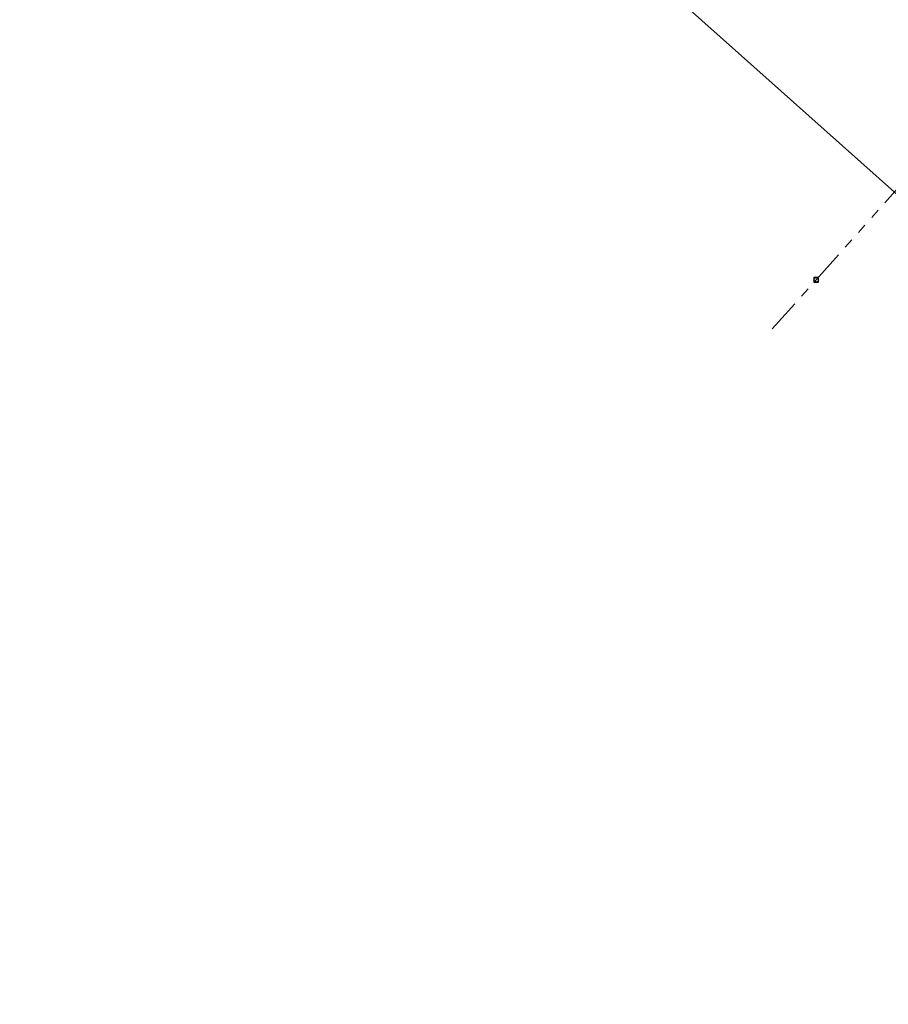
# Model space of a CAD drawing. Header units: metres. Extents: x 113080 to 114329, y 482672 to 483852.
# Tile 1 of 55: x 113272 to 113427, y 483038 to 483214. Entities that reach past the tile are written whole.
import ezdxf

# ---------------------------------------------------------------- set-up
doc = ezdxf.new("R2010")
doc.units = ezdxf.units.M
doc.linetypes.add('RI-GWA', pattern=[18.45, 6, -1.8, 1.75, -1.8, 1.75, -1.8, 1.75, -1.8])
doc.layers.get('Defpoints').update_dxf_attribs({"color": 11})
doc.layers.add('B-WE-RI-GWA_RIOOLPUT_INSPECTIEPUT-S', color=252, linetype='Continuous', lineweight=25)
doc.layers.add('B-WE-RI-GWA_TRANSPORTLEIDING-G', color=252, linetype='RI-GWA', lineweight=18)

# ---------------------------------------------------------------- blocks, each defined once
blk = doc.blocks.new('B-SRI-PUT_GWA-SO')
blk.add_line((-1.41, -1.41), (1.41, 1.41))
at = {"lineweight": -3, "flags": 128}
blk.add_lwpolyline([(2, -2), (2, 2), (-2, 2), (-2, -2)], close=True, dxfattribs=at)
at = {"lineweight": -3}
blk.add_circle((0, 0), 2, dxfattribs=at)

msp = doc.modelspace()

# ---------------------------------------------------------------- linework, layer by layer
at = {"layer": 'B-WE-RI-GWA_TRANSPORTLEIDING-G', "flags": 128}
for points in [[(113414.1, 483167.6), (113436.4, 483192.6)], [(113406.29, 483158.89), (113414.1, 483167.6)]]:
    msp.add_lwpolyline(points, dxfattribs=at)
at = {"layer": 'Defpoints', "flags": 128}
msp.add_lwpolyline([(113511.79, 483591.39), (113830.43, 483307.45), (113590.65, 483038.38), (113272.02, 483322.31)], close=True, dxfattribs=at)

# ---------------------------------------------------------------- block references
at = {"layer": 'B-WE-RI-GWA_RIOOLPUT_INSPECTIEPUT-S', "xscale": 0.2, "yscale": 0.2, "zscale": 0.2}
msp.add_blockref('B-SRI-PUT_GWA-SO', (113414.1, 483167.6), dxfattribs=at)

doc.saveas('drawing.dxf')
